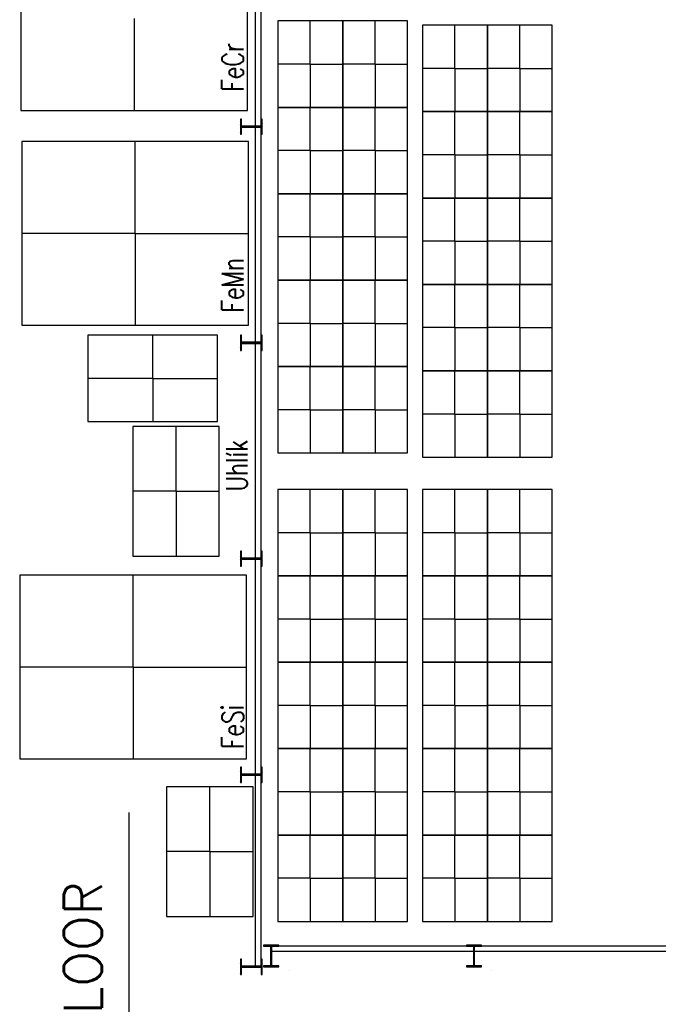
# Model space of a CAD drawing. Extents: x -1507204116 to 3732041488, y -170180604 to 62810664.
# Tile 50 of 54: x 153288 to 159203, y 5919 to 15037. Entities that reach past the tile are written whole.
import ezdxf

# ---------------------------------------------------------------- set-up
doc = ezdxf.new("R2010")
doc.units = 0
doc.header["$LTSCALE"] = 1000
doc.header["$MEASUREMENT"] = 0
doc.layers.get('0').update_dxf_attribs({"linetype": 'CONTINUOUS'})
doc.layers.add('_ZAŘÍZENÍ', color=7, linetype='CONTINUOUS')
doc.styles.add('MSPR_TXT', font='txt.shx', dxfattribs={"width": 0.75})
doc.styles.get("Standard").update_dxf_attribs({"font": 'ROMANS.shx', "height": 10})
doc.dimstyles.new('PROFI_CSN', dxfattribs={"dimscale": 0, "dimtxt": 3.5, "dimasz": 3, "dimexe": 1, "dimexo": 0, "dimgap": 1.5, "dimtad": 1, "dimlfac": -1, "dimzin": 9, "dimdsep": 46, "dimlunit": 6, "dimtxsty": 'Standard', "dimblk": 'PRCLFILL', "dimblk1": 'PRCLFILL', "dimblk2": 'PRCLFILL', "dimcen": 0, "dimclrd": 256, "dimclre": 256, "dimclrt": 256, "dimazin": 2, "dimtfac": 0.6, "dimtmove": 0, "dimatfit": 0, "dimldrblk": 'PRCLFILL', "dimfxl": 0, "dimtolj": 1, "dimarcsym": 0})

# ---------------------------------------------------------------- blocks, each defined once
blk = doc.blocks.new('PRCLFILL')
at = {"ltscale": 20}
for p, q in [((-1, 0.1666666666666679), (0, 0)), ((-1, -0.1666666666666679), (-1, 0.1666666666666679)), ((0, 0), (-1, -0.1666666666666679))]:
    blk.add_line(p, q, dxfattribs=at)
at = {"color": 0, "ltscale": 20}
for p, q in [((-1, 0.1455320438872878), (-0.8731922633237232, 0.1455320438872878)), ((-1, 0.09553204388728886), (-0.5731922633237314, 0.09553204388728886)), ((-1, 0.04553204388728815), (-0.2731922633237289, 0.04553204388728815)), ((-1, -0.004467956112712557), (-0.02680773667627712, -0.004467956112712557)), ((-1, -0.05446795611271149), (-0.3268077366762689, -0.05446795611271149)), ((-1, -0.1044679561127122), (-0.6268077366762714, -0.1044679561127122)), ((-1, -0.1544679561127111), (-0.9268077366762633, -0.1544679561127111))]:
    blk.add_line(p, q, dxfattribs=at)

msp = doc.modelspace()

# ---------------------------------------------------------------- hatches: boundary and pattern name
at = {"layer": '_ZAŘÍZENÍ', "lineweight": -2}
h = msp.add_hatch(dxfattribs=at)
h.set_pattern_fill('_USER', color=0, scale=10, angle=135.0000000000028, style=0, pattern_type=0)
h.set_pattern_definition([(135.0000000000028, (199956.1373954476, -210375.1730317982), (-7.071067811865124, -7.071067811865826), [])])
h.paths.add_polyline_path([(155343.0000000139, 14052.00000000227), (155343.0000000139, 14117.00000000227), (155333.0000000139, 14117.00000000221), (155333.0000000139, 13977.00000000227), (155343.0000000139, 13977.00000000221), (155343.0000000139, 14042.00000000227), (155523.0000000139, 14042.00000000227), (155523.0000000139, 13977.00000000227), (155533.0000000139, 13977.00000000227), (155533.0000000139, 14117.00000000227), (155523.0000000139, 14117.00000000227), (155523.0000000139, 14052.00000000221)])
h = msp.add_hatch(dxfattribs=at)
h.set_pattern_fill('_USER', color=0, scale=10, angle=135.0000000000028, style=0, pattern_type=0)
h.set_pattern_definition([(135.0000000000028, (199956.1373954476, -212377.2396142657), (-7.071067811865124, -7.071067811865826), [])])
h.paths.add_polyline_path([(155343.0000000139, 12049.93341753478), (155343.0000000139, 12114.9334175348), (155333.0000000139, 12114.93341753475), (155333.0000000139, 11974.9334175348), (155343.0000000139, 11974.93341753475), (155343.0000000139, 12039.93341753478), (155523.0000000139, 12039.93341753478), (155523.0000000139, 11974.9334175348), (155533.0000000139, 11974.9334175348), (155533.0000000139, 12114.93341753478), (155523.0000000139, 12114.9334175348), (155523.0000000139, 12049.93341753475)])
h = msp.add_hatch(dxfattribs=at)
h.set_pattern_fill('_USER', color=0, scale=10, angle=135.0000000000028, style=0, pattern_type=0)
h.set_pattern_definition([(135.0000000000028, (199956.1373954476, -214375.1730317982), (-7.071067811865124, -7.071067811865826), [])])
h.paths.add_polyline_path([(155343.0000000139, 10052.00000000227), (155343.0000000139, 10117.0000000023), (155333.0000000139, 10117.0000000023), (155333.0000000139, 9977.00000000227), (155343.0000000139, 9977.0000000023), (155343.0000000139, 10042.00000000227), (155523.0000000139, 10042.00000000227), (155523.0000000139, 9977.0000000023), (155533.0000000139, 9977.0000000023), (155533.0000000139, 10117.0000000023), (155523.0000000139, 10117.00000000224), (155523.0000000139, 10052.00000000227)])
h = msp.add_hatch(dxfattribs=at)
h.set_pattern_fill('_USER', color=0, scale=10, angle=135.0000000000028, style=0, pattern_type=0)
h.set_pattern_definition([(135.0000000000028, (199956.1373954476, -216377.2396142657), (-7.071067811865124, -7.071067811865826), [])])
h.paths.add_polyline_path([(155343.0000000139, 8049.933417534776), (155343.0000000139, 8114.933417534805), (155333.0000000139, 8114.933417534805), (155333.0000000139, 7974.933417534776), (155343.0000000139, 7974.933417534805), (155343.0000000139, 8039.933417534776), (155523.0000000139, 8039.933417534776), (155523.0000000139, 7974.933417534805), (155533.0000000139, 7974.933417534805), (155533.0000000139, 8114.933417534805), (155523.0000000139, 8114.933417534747), (155523.0000000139, 8049.933417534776)])
h = msp.add_hatch(dxfattribs=at)
h.set_pattern_fill('_USER', color=0, scale=10, angle=225.0000000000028, style=0, pattern_type=0)
h.set_pattern_definition([(225.0000000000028, (380039.1551232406, 50890.13739543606), (7.071067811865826, -7.071067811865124), [])])
h.paths.add_polyline_path([(155611.9820914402, 6277.000000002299), (155546.9820914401, 6277.00000000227), (155546.9820914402, 6267.00000000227), (155686.9820914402, 6267.00000000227), (155686.9820914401, 6277.00000000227), (155621.9820914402, 6277.00000000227), (155621.9820914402, 6457.00000000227), (155686.9820914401, 6457.00000000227), (155686.9820914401, 6467.00000000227), (155546.9820914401, 6467.00000000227), (155546.9820914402, 6457.00000000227), (155611.9820914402, 6457.00000000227)])
h = msp.add_hatch(dxfattribs=at)
h.set_pattern_fill('_USER', color=0, scale=10, angle=225.0000000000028, style=0, pattern_type=0)
h.set_pattern_definition([(225.0000000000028, (381917.6730318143, 50890.13739543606), (7.071067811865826, -7.071067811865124), [])])
h.paths.add_polyline_path([(157490.5000000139, 6277.000000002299), (157425.5000000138, 6277.00000000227), (157425.5000000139, 6267.00000000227), (157565.5000000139, 6267.00000000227), (157565.5000000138, 6277.00000000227), (157500.5000000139, 6277.00000000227), (157500.5000000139, 6457.00000000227), (157565.5000000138, 6457.00000000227), (157565.5000000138, 6467.00000000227), (157425.5000000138, 6467.00000000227), (157425.5000000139, 6457.00000000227), (157490.5000000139, 6457.00000000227)])
h = msp.add_hatch(dxfattribs=at)
h.set_pattern_fill('_USER', color=0, scale=10, angle=135.0000000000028, style=0, pattern_type=0)
h.set_pattern_definition([(135.0000000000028, (199956.1373954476, -218155.1730317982), (-7.071067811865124, -7.071067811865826), [])])
h.paths.add_polyline_path([(155343.0000000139, 6272.00000000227), (155343.0000000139, 6337.000000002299), (155333.0000000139, 6337.000000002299), (155333.0000000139, 6197.00000000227), (155343.0000000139, 6197.000000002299), (155343.0000000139, 6262.00000000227), (155523.0000000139, 6262.00000000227), (155523.0000000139, 6197.000000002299), (155533.0000000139, 6197.000000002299), (155533.0000000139, 6337.000000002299), (155523.0000000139, 6337.000000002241), (155523.0000000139, 6272.00000000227)])

# ---------------------------------------------------------------- linework, layer by layer
at = {"layer": '_ZAŘÍZENÍ', "color": 0, "lineweight": -2}
for p, q in [((155473.0000000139, 6272.00000000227), (155473.0000000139, 18042.00000000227)), ((155523.0000000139, 6272.00000000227), (155523.0000000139, 18042.00000000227)), ((154348.8110369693, 15047.18432426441), (154348.8110369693, 14195.18432426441)), ((155979.2602929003, 14625.2101000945), (155979.2602929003, 15027.2101000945)), ((156579.2602929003, 14625.2101000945), (156579.2602929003, 15027.2101000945)), ((157319.3022466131, 14585.77021697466), (157319.3022466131, 14987.77021697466)), ((157919.3022466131, 14585.77021697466), (157919.3022466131, 14987.77021697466)), ((155979.2602929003, 14625.2101000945), (155677.2602929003, 14625.2101000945)), ((155979.2602929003, 14625.2101000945), (156281.2602929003, 14625.2101000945)), ((155979.2602929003, 14625.2101000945), (155979.2602929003, 14223.2101000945)), ((156579.2602929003, 14625.2101000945), (156277.2602929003, 14625.2101000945)), ((156579.2602929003, 14625.2101000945), (156579.2602929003, 14223.2101000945)), ((156579.2602929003, 14625.2101000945), (156881.2602929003, 14625.2101000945)), ((157319.3022466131, 14585.77021697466), (157017.3022466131, 14585.77021697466)), ((157319.3022466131, 14585.77021697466), (157621.3022466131, 14585.77021697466)), ((157319.3022466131, 14585.77021697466), (157319.3022466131, 14183.77021697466)), ((157919.3022466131, 14585.77021697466), (157617.3022466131, 14585.77021697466)), ((157919.3022466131, 14585.77021697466), (157919.3022466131, 14183.77021697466)), ((157919.3022466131, 14585.77021697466), (158221.3022466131, 14585.77021697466)), ((155979.2602929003, 13825.21010009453), (155979.2602929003, 14227.2101000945)), ((156579.2602929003, 13825.21010009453), (156579.2602929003, 14227.2101000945)), ((157319.3022466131, 13785.77021697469), (157319.3022466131, 14187.77021697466)), ((157919.3022466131, 13785.77021697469), (157919.3022466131, 14187.77021697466)), ((155333.0000000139, 14117.00000000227), (155333.0000000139, 13977.00000000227)), ((155343.0000000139, 14117.00000000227), (155333.0000000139, 14117.00000000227)), ((155343.0000000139, 14052.00000000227), (155343.0000000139, 14117.00000000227)), ((155523.0000000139, 14052.00000000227), (155343.0000000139, 14052.00000000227)), ((155343.0000000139, 13977.00000000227), (155343.0000000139, 14042.00000000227)), ((155343.0000000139, 14042.00000000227), (155523.0000000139, 14042.00000000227)), ((155523.0000000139, 14117.00000000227), (155523.0000000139, 14052.00000000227)), ((155533.0000000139, 14117.00000000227), (155523.0000000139, 14117.00000000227)), ((155523.0000000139, 14042.00000000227), (155523.0000000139, 13977.00000000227)), ((155533.0000000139, 13977.00000000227), (155533.0000000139, 14117.00000000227)), ((155333.0000000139, 13977.00000000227), (155343.0000000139, 13977.00000000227)), ((155523.0000000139, 13977.00000000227), (155533.0000000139, 13977.00000000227)), ((154357.7473617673, 13058.04659087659), (154357.7473617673, 13910.04659087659)), ((155979.2602929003, 13825.21010009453), (155677.2602929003, 13825.21010009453)), ((155979.2602929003, 13825.21010009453), (156281.2602929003, 13825.21010009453)), ((155979.2602929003, 13825.21010009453), (155979.2602929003, 13423.21010009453)), ((156579.2602929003, 13825.21010009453), (156277.2602929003, 13825.21010009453)), ((156579.2602929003, 13825.21010009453), (156579.2602929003, 13423.21010009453)), ((156579.2602929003, 13825.21010009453), (156881.2602929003, 13825.21010009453)), ((157319.3022466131, 13785.77021697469), (157017.3022466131, 13785.77021697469)), ((157319.3022466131, 13785.77021697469), (157621.3022466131, 13785.77021697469)), ((157319.3022466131, 13785.77021697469), (157319.3022466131, 13383.77021697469)), ((157919.3022466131, 13785.77021697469), (157617.3022466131, 13785.77021697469)), ((157919.3022466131, 13785.77021697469), (157919.3022466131, 13383.77021697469)), ((157919.3022466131, 13785.77021697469), (158221.3022466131, 13785.77021697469)), ((155979.2602929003, 13025.21010009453), (155979.2602929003, 13427.21010009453)), ((156579.2602929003, 13025.21010009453), (156579.2602929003, 13427.21010009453)), ((157319.3022466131, 12985.77021697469), (157319.3022466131, 13387.77021697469)), ((157919.3022466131, 12985.77021697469), (157919.3022466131, 13387.77021697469)), ((154357.7473617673, 13058.04659087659), (153305.7473617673, 13058.04659087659)), ((154357.7473617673, 13058.04659087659), (155409.7473617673, 13058.04659087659)), ((154357.7473617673, 13058.04659087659), (154357.7473617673, 12206.04659087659)), ((155979.2602929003, 13025.21010009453), (155677.2602929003, 13025.21010009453)), ((155979.2602929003, 13025.21010009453), (156281.2602929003, 13025.21010009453)), ((155979.2602929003, 13025.21010009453), (155979.2602929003, 12623.21010009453)), ((156579.2602929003, 13025.21010009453), (156277.2602929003, 13025.21010009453)), ((156579.2602929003, 13025.21010009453), (156579.2602929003, 12623.21010009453)), ((156579.2602929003, 13025.21010009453), (156881.2602929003, 13025.21010009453)), ((157319.3022466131, 12985.77021697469), (157017.3022466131, 12985.77021697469)), ((157319.3022466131, 12985.77021697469), (157621.3022466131, 12985.77021697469)), ((157319.3022466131, 12985.77021697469), (157319.3022466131, 12583.77021697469)), ((157919.3022466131, 12985.77021697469), (157617.3022466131, 12985.77021697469)), ((157919.3022466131, 12985.77021697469), (157919.3022466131, 12583.77021697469)), ((157919.3022466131, 12985.77021697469), (158221.3022466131, 12985.77021697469)), ((155979.2602929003, 12225.21010009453), (155979.2602929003, 12627.21010009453)), ((156579.2602929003, 12225.21010009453), (156579.2602929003, 12627.21010009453)), ((157319.3022466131, 12185.77021697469), (157319.3022466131, 12587.77021697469)), ((157919.3022466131, 12185.77021697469), (157919.3022466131, 12587.77021697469)), ((155979.2602929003, 12225.21010009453), (155677.2602929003, 12225.21010009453)), ((155979.2602929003, 12225.21010009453), (156281.2602929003, 12225.21010009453)), ((155979.2602929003, 12225.21010009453), (155979.2602929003, 11823.21010009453)), ((156579.2602929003, 12225.21010009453), (156277.2602929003, 12225.21010009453)), ((156579.2602929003, 12225.21010009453), (156579.2602929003, 11823.21010009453)), ((156579.2602929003, 12225.21010009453), (156881.2602929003, 12225.21010009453)), ((157319.3022466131, 12185.77021697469), (157017.3022466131, 12185.77021697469)), ((157319.3022466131, 12185.77021697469), (157621.3022466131, 12185.77021697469)), ((157319.3022466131, 12185.77021697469), (157319.3022466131, 11783.77021697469)), ((157919.3022466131, 12185.77021697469), (157617.3022466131, 12185.77021697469)), ((157919.3022466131, 12185.77021697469), (157919.3022466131, 11783.77021697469)), ((157919.3022466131, 12185.77021697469), (158221.3022466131, 12185.77021697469)), ((154519.9919645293, 11715.11150958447), (154519.9919645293, 12117.11150958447)), ((155343.0000000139, 12114.93341753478), (155333.0000000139, 12114.93341753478)), ((155333.0000000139, 12114.93341753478), (155333.0000000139, 11974.93341753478)), ((155343.0000000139, 12049.93341753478), (155343.0000000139, 12114.93341753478)), ((155523.0000000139, 12049.93341753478), (155343.0000000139, 12049.93341753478)), ((155343.0000000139, 11974.93341753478), (155343.0000000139, 12039.93341753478)), ((155343.0000000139, 12039.93341753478), (155523.0000000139, 12039.93341753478)), ((155533.0000000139, 12114.93341753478), (155523.0000000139, 12114.93341753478)), ((155523.0000000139, 12114.93341753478), (155523.0000000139, 12049.93341753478)), ((155523.0000000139, 12039.93341753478), (155523.0000000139, 11974.93341753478)), ((155533.0000000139, 11974.93341753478), (155533.0000000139, 12114.93341753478)), ((155333.0000000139, 11974.93341753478), (155343.0000000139, 11974.93341753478)), ((155523.0000000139, 11974.93341753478), (155533.0000000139, 11974.93341753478)), ((155979.2602929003, 11425.21010009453), (155979.2602929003, 11827.21010009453)), ((156579.2602929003, 11425.21010009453), (156579.2602929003, 11827.21010009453)), ((157319.3022466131, 11385.77021697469), (157319.3022466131, 11787.77021697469)), ((157919.3022466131, 11385.77021697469), (157919.3022466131, 11787.77021697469)), ((154519.9919645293, 11715.11150958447), (153917.9919645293, 11715.11150958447)), ((154519.9919645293, 11715.11150958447), (155121.9919645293, 11715.11150958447)), ((154519.9919645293, 11715.11150958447), (154519.9919645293, 11313.11150958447)), ((155979.2602929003, 11425.21010009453), (155677.2602929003, 11425.21010009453)), ((155979.2602929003, 11425.21010009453), (156281.2602929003, 11425.21010009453)), ((155979.2602929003, 11425.21010009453), (155979.2602929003, 11023.21010009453)), ((156579.2602929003, 11425.21010009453), (156277.2602929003, 11425.21010009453)), ((156579.2602929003, 11425.21010009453), (156881.2602929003, 11425.21010009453)), ((156579.2602929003, 11425.21010009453), (156579.2602929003, 11023.21010009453)), ((157319.3022466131, 11385.77021697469), (157017.3022466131, 11385.77021697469)), ((157319.3022466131, 11385.77021697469), (157621.3022466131, 11385.77021697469)), ((157319.3022466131, 11385.77021697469), (157319.3022466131, 10983.77021697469)), ((157919.3022466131, 11385.77021697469), (157617.3022466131, 11385.77021697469)), ((157919.3022466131, 11385.77021697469), (158221.3022466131, 11385.77021697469)), ((157919.3022466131, 11385.77021697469), (157919.3022466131, 10983.77021697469)), ((154736.3181015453, 10670.4143058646), (154736.3181015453, 11272.4143058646)), ((154736.3181015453, 10670.4143058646), (154334.3181015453, 10670.4143058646)), ((154736.3181015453, 10670.4143058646), (155138.3181015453, 10670.4143058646)), ((154736.3181015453, 10670.4143058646), (154736.3181015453, 10068.4143058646)), ((155979.2602929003, 10286.82464446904), (155979.2602929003, 10688.82464446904)), ((156579.2602929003, 10286.82464446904), (156579.2602929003, 10688.82464446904)), ((157319.3022466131, 10286.82464446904), (157319.3022466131, 10688.82464446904)), ((157919.3022466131, 10286.82464446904), (157919.3022466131, 10688.82464446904)), ((155979.2602929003, 10286.82464446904), (155677.2602929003, 10286.82464446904)), ((155979.2602929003, 10286.82464446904), (156281.2602929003, 10286.82464446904)), ((155979.2602929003, 10286.82464446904), (155979.2602929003, 9884.824644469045)), ((156579.2602929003, 10286.82464446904), (156277.2602929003, 10286.82464446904)), ((156579.2602929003, 10286.82464446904), (156579.2602929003, 9884.824644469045)), ((156579.2602929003, 10286.82464446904), (156881.2602929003, 10286.82464446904)), ((157319.3022466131, 10286.82464446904), (157017.3022466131, 10286.82464446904)), ((157319.3022466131, 10286.82464446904), (157621.3022466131, 10286.82464446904)), ((157319.3022466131, 10286.82464446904), (157319.3022466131, 9884.824644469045)), ((157919.3022466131, 10286.82464446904), (157617.3022466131, 10286.82464446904)), ((157919.3022466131, 10286.82464446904), (157919.3022466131, 9884.824644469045)), ((157919.3022466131, 10286.82464446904), (158221.3022466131, 10286.82464446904)), ((155343.0000000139, 10117.00000000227), (155333.0000000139, 10117.00000000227)), ((155333.0000000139, 10117.00000000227), (155333.0000000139, 9977.00000000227)), ((155343.0000000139, 10052.00000000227), (155343.0000000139, 10117.00000000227)), ((155523.0000000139, 10052.00000000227), (155343.0000000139, 10052.00000000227)), ((155343.0000000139, 9977.00000000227), (155343.0000000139, 10042.00000000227)), ((155343.0000000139, 10042.00000000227), (155523.0000000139, 10042.00000000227)), ((155533.0000000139, 10117.00000000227), (155523.0000000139, 10117.00000000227)), ((155523.0000000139, 10117.00000000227), (155523.0000000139, 10052.00000000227)), ((155523.0000000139, 10042.00000000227), (155523.0000000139, 9977.00000000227)), ((155533.0000000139, 9977.00000000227), (155533.0000000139, 10117.00000000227)), ((155333.0000000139, 9977.00000000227), (155343.0000000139, 9977.00000000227)), ((155523.0000000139, 9977.00000000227), (155533.0000000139, 9977.00000000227)), ((154339.7202485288, 9042.185905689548), (154339.7202485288, 9894.185905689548)), ((155979.2602929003, 9486.824644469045), (155979.2602929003, 9888.824644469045)), ((156579.2602929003, 9486.824644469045), (156579.2602929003, 9888.824644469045)), ((157319.3022466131, 9486.824644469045), (157319.3022466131, 9888.824644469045)), ((157919.3022466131, 9486.824644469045), (157919.3022466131, 9888.824644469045)), ((155979.2602929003, 9486.824644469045), (155677.2602929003, 9486.824644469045)), ((155979.2602929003, 9486.824644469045), (156281.2602929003, 9486.824644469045)), ((155979.2602929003, 9486.824644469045), (155979.2602929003, 9084.824644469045)), ((156579.2602929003, 9486.824644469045), (156277.2602929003, 9486.824644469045)), ((156579.2602929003, 9486.824644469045), (156579.2602929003, 9084.824644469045)), ((156579.2602929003, 9486.824644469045), (156881.2602929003, 9486.824644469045)), ((157319.3022466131, 9486.824644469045), (157017.3022466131, 9486.824644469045)), ((157319.3022466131, 9486.824644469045), (157621.3022466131, 9486.824644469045)), ((157319.3022466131, 9486.824644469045), (157319.3022466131, 9084.824644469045)), ((157919.3022466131, 9486.824644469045), (157617.3022466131, 9486.824644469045)), ((157919.3022466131, 9486.824644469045), (157919.3022466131, 9084.824644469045)), ((157919.3022466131, 9486.824644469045), (158221.3022466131, 9486.824644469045)), ((154339.7202485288, 9042.185905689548), (153287.7202485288, 9042.185905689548)), ((154339.7202485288, 9042.185905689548), (155391.7202485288, 9042.185905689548)), ((154339.7202485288, 9042.185905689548), (154339.7202485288, 8190.185905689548)), ((155979.2602929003, 8686.824644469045), (155979.2602929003, 9088.824644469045)), ((156579.2602929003, 8686.824644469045), (156579.2602929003, 9088.824644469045)), ((157319.3022466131, 8686.824644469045), (157319.3022466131, 9088.824644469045)), ((157919.3022466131, 8686.824644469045), (157919.3022466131, 9088.824644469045)), ((155979.2602929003, 8686.824644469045), (155677.2602929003, 8686.824644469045)), ((155979.2602929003, 8686.824644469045), (156281.2602929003, 8686.824644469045)), ((155979.2602929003, 8686.824644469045), (155979.2602929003, 8284.824644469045)), ((156579.2602929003, 8686.824644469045), (156277.2602929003, 8686.824644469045)), ((156579.2602929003, 8686.824644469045), (156579.2602929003, 8284.824644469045)), ((156579.2602929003, 8686.824644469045), (156881.2602929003, 8686.824644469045)), ((157319.3022466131, 8686.824644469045), (157017.3022466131, 8686.824644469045)), ((157319.3022466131, 8686.824644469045), (157621.3022466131, 8686.824644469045)), ((157319.3022466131, 8686.824644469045), (157319.3022466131, 8284.824644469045)), ((157919.3022466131, 8686.824644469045), (157617.3022466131, 8686.824644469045)), ((157919.3022466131, 8686.824644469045), (157919.3022466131, 8284.824644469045)), ((157919.3022466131, 8686.824644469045), (158221.3022466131, 8686.824644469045)), ((155979.2602929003, 7886.824644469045), (155979.2602929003, 8288.824644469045)), ((156579.2602929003, 7886.824644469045), (156579.2602929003, 8288.824644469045)), ((157319.3022466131, 7886.824644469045), (157319.3022466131, 8288.824644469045)), ((157919.3022466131, 7886.824644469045), (157919.3022466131, 8288.824644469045)), ((155343.0000000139, 8114.933417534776), (155333.0000000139, 8114.933417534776)), ((155333.0000000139, 8114.933417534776), (155333.0000000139, 7974.933417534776)), ((155343.0000000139, 8049.933417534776), (155343.0000000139, 8114.933417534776)), ((155533.0000000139, 8114.933417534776), (155523.0000000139, 8114.933417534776)), ((155523.0000000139, 8114.933417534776), (155523.0000000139, 8049.933417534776)), ((155533.0000000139, 7974.933417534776), (155533.0000000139, 8114.933417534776)), ((155523.0000000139, 8049.933417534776), (155343.0000000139, 8049.933417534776)), ((155343.0000000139, 7974.933417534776), (155343.0000000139, 8039.933417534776)), ((155343.0000000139, 8039.933417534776), (155523.0000000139, 8039.933417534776)), ((155523.0000000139, 8039.933417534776), (155523.0000000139, 7974.933417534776)), ((155048.9432653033, 7333.182062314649), (155048.9432653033, 7935.182062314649)), ((155333.0000000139, 7974.933417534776), (155343.0000000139, 7974.933417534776)), ((155523.0000000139, 7974.933417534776), (155533.0000000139, 7974.933417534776)), ((155979.2602929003, 7886.824644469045), (155677.2602929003, 7886.824644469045)), ((155979.2602929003, 7886.824644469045), (156281.2602929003, 7886.824644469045)), ((155979.2602929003, 7886.824644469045), (155979.2602929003, 7484.824644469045)), ((156579.2602929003, 7886.824644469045), (156277.2602929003, 7886.824644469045)), ((156579.2602929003, 7886.824644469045), (156579.2602929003, 7484.824644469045)), ((156579.2602929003, 7886.824644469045), (156881.2602929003, 7886.824644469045)), ((157319.3022466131, 7886.824644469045), (157017.3022466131, 7886.824644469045)), ((157319.3022466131, 7886.824644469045), (157621.3022466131, 7886.824644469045)), ((157319.3022466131, 7886.824644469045), (157319.3022466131, 7484.824644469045)), ((157919.3022466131, 7886.824644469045), (157617.3022466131, 7886.824644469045)), ((157919.3022466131, 7886.824644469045), (157919.3022466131, 7484.824644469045)), ((157919.3022466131, 7886.824644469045), (158221.3022466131, 7886.824644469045)), ((155979.2602929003, 7086.824644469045), (155979.2602929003, 7488.824644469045)), ((156579.2602929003, 7086.824644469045), (156579.2602929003, 7488.824644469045)), ((157319.3022466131, 7086.824644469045), (157319.3022466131, 7488.824644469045)), ((157919.3022466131, 7086.824644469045), (157919.3022466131, 7488.824644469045)), ((155048.9432653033, 7333.182062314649), (154646.9432653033, 7333.182062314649)), ((155048.9432653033, 7333.182062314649), (155450.9432653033, 7333.182062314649)), ((155048.9432653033, 7333.182062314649), (155048.9432653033, 6731.182062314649)), ((155979.2602929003, 7086.824644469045), (155677.2602929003, 7086.824644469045)), ((155979.2602929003, 7086.824644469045), (156281.2602929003, 7086.824644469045)), ((155979.2602929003, 7086.824644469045), (155979.2602929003, 6684.824644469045)), ((156579.2602929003, 7086.824644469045), (156277.2602929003, 7086.824644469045)), ((156579.2602929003, 7086.824644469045), (156881.2602929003, 7086.824644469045)), ((156579.2602929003, 7086.824644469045), (156579.2602929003, 6684.824644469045)), ((157319.3022466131, 7086.824644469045), (157017.3022466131, 7086.824644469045)), ((157319.3022466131, 7086.824644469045), (157621.3022466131, 7086.824644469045)), ((157319.3022466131, 7086.824644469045), (157319.3022466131, 6684.824644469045)), ((157919.3022466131, 7086.824644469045), (157617.3022466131, 7086.824644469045)), ((157919.3022466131, 7086.824644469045), (158221.3022466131, 7086.824644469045)), ((157919.3022466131, 7086.824644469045), (157919.3022466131, 6684.824644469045)), ((155546.9820914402, 6467.00000000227), (155546.9820914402, 6457.00000000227)), ((155686.9820914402, 6467.00000000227), (155546.9820914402, 6467.00000000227)), ((155546.9820914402, 6457.00000000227), (155611.9820914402, 6457.00000000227)), ((155611.9820914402, 6457.00000000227), (155611.9820914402, 6277.00000000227)), ((155621.9820914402, 6277.00000000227), (155621.9820914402, 6457.00000000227)), ((155621.9820914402, 6457.00000000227), (155686.9820914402, 6457.00000000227)), ((159488.7251392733, 6457.00000000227), (155621.9820914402, 6457.00000000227)), ((159488.7251392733, 6407.00000000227), (155621.9820914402, 6407.00000000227)), ((155686.9820914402, 6457.00000000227), (155686.9820914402, 6467.00000000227)), ((157565.5000000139, 6467.00000000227), (157425.5000000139, 6467.00000000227)), ((157425.5000000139, 6467.00000000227), (157425.5000000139, 6457.00000000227)), ((157425.5000000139, 6457.00000000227), (157490.5000000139, 6457.00000000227)), ((157490.5000000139, 6457.00000000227), (157490.5000000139, 6277.00000000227)), ((157500.5000000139, 6457.00000000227), (157565.5000000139, 6457.00000000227)), ((157500.5000000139, 6277.00000000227), (157500.5000000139, 6457.00000000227)), ((157565.5000000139, 6457.00000000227), (157565.5000000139, 6467.00000000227)), ((155333.0000000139, 6337.00000000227), (155333.0000000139, 6197.00000000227)), ((155343.0000000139, 6337.00000000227), (155333.0000000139, 6337.00000000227)), ((155343.0000000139, 6272.00000000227), (155343.0000000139, 6337.00000000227)), ((155523.0000000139, 6337.00000000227), (155523.0000000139, 6272.00000000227)), ((155533.0000000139, 6337.00000000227), (155523.0000000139, 6337.00000000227)), ((155533.0000000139, 6197.00000000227), (155533.0000000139, 6337.00000000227)), ((155523.0000000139, 6272.00000000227), (155343.0000000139, 6272.00000000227)), ((155343.0000000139, 6197.00000000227), (155343.0000000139, 6262.00000000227)), ((155343.0000000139, 6262.00000000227), (155523.0000000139, 6262.00000000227)), ((155523.0000000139, 6262.00000000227), (155523.0000000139, 6197.00000000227)), ((155546.9820914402, 6277.00000000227), (155546.9820914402, 6267.00000000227)), ((155611.9820914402, 6277.00000000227), (155546.9820914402, 6277.00000000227)), ((155546.9820914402, 6267.00000000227), (155686.9820914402, 6267.00000000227)), ((155686.9820914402, 6277.00000000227), (155621.9820914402, 6277.00000000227)), ((155686.9820914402, 6267.00000000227), (155686.9820914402, 6277.00000000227)), ((155789.6683188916, 6231.331615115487), (155789.6683188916, 6231.331615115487)), ((157490.5000000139, 6277.00000000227), (157425.5000000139, 6277.00000000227)), ((157425.5000000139, 6277.00000000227), (157425.5000000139, 6267.00000000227)), ((157425.5000000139, 6267.00000000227), (157565.5000000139, 6267.00000000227)), ((157565.5000000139, 6277.00000000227), (157500.5000000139, 6277.00000000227)), ((157565.5000000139, 6267.00000000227), (157565.5000000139, 6277.00000000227)), ((157654.5595824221, 6231.331615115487), (157654.5595824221, 6231.331615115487)), ((155333.0000000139, 6197.00000000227), (155343.0000000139, 6197.00000000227)), ((155523.0000000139, 6197.00000000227), (155533.0000000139, 6197.00000000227))]:
    msp.add_line(p, q, dxfattribs=at)
for points in [[(155398.8110369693, 14197.18432426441), (155398.8110369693, 15897.18432426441), (153298.8110369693, 15897.18432426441), (153298.8110369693, 14197.18432426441)], [(156279.2602929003, 14225.2101000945), (156279.2602929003, 15025.2101000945), (155679.2602929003, 15025.2101000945), (155679.2602929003, 14225.2101000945)], [(156879.2602929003, 14225.2101000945), (156879.2602929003, 15025.2101000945), (156279.2602929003, 15025.2101000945), (156279.2602929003, 14225.2101000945)], [(157619.3022466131, 14185.77021697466), (157619.3022466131, 14985.77021697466), (157019.3022466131, 14985.77021697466), (157019.3022466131, 14185.77021697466)], [(158219.3022466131, 14185.77021697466), (158219.3022466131, 14985.77021697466), (157619.3022466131, 14985.77021697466), (157619.3022466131, 14185.77021697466)], [(156279.2602929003, 13425.21010009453), (156279.2602929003, 14225.2101000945), (155679.2602929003, 14225.2101000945), (155679.2602929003, 13425.21010009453)], [(156879.2602929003, 13425.21010009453), (156879.2602929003, 14225.2101000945), (156279.2602929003, 14225.2101000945), (156279.2602929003, 13425.21010009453)], [(157619.3022466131, 13385.77021697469), (157619.3022466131, 14185.77021697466), (157019.3022466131, 14185.77021697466), (157019.3022466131, 13385.77021697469)], [(158219.3022466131, 13385.77021697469), (158219.3022466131, 14185.77021697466), (157619.3022466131, 14185.77021697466), (157619.3022466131, 13385.77021697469)], [(155407.7473617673, 12208.04659087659), (155407.7473617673, 13908.04659087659), (153307.7473617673, 13908.04659087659), (153307.7473617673, 12208.04659087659)], [(156279.2602929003, 12625.21010009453), (156279.2602929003, 13425.21010009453), (155679.2602929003, 13425.21010009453), (155679.2602929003, 12625.21010009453)], [(156879.2602929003, 12625.21010009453), (156879.2602929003, 13425.21010009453), (156279.2602929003, 13425.21010009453), (156279.2602929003, 12625.21010009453)], [(157619.3022466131, 12585.77021697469), (157619.3022466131, 13385.77021697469), (157019.3022466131, 13385.77021697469), (157019.3022466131, 12585.77021697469)], [(158219.3022466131, 12585.77021697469), (158219.3022466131, 13385.77021697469), (157619.3022466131, 13385.77021697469), (157619.3022466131, 12585.77021697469)], [(156279.2602929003, 11825.21010009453), (156279.2602929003, 12625.21010009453), (155679.2602929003, 12625.21010009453), (155679.2602929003, 11825.21010009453)], [(156879.2602929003, 11825.21010009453), (156879.2602929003, 12625.21010009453), (156279.2602929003, 12625.21010009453), (156279.2602929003, 11825.21010009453)], [(157619.3022466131, 11785.77021697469), (157619.3022466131, 12585.77021697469), (157019.3022466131, 12585.77021697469), (157019.3022466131, 11785.77021697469)], [(158219.3022466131, 11785.77021697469), (158219.3022466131, 12585.77021697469), (157619.3022466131, 12585.77021697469), (157619.3022466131, 11785.77021697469)], [(155119.9919645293, 11315.11150958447), (155119.9919645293, 12115.11150958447), (153919.9919645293, 12115.11150958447), (153919.9919645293, 11315.11150958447)], [(156279.2602929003, 11025.21010009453), (156279.2602929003, 11825.21010009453), (155679.2602929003, 11825.21010009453), (155679.2602929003, 11025.21010009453)], [(156879.2602929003, 11025.21010009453), (156879.2602929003, 11825.21010009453), (156279.2602929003, 11825.21010009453), (156279.2602929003, 11025.21010009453)], [(157619.3022466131, 10985.77021697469), (157619.3022466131, 11785.77021697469), (157019.3022466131, 11785.77021697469), (157019.3022466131, 10985.77021697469)], [(158219.3022466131, 10985.77021697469), (158219.3022466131, 11785.77021697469), (157619.3022466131, 11785.77021697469), (157619.3022466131, 10985.77021697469)], [(155136.3181015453, 10070.4143058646), (155136.3181015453, 11270.4143058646), (154336.3181015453, 11270.4143058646), (154336.3181015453, 10070.4143058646)], [(156279.2602929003, 9886.824644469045), (156279.2602929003, 10686.82464446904), (155679.2602929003, 10686.82464446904), (155679.2602929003, 9886.824644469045)], [(156879.2602929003, 9886.824644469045), (156879.2602929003, 10686.82464446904), (156279.2602929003, 10686.82464446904), (156279.2602929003, 9886.824644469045)], [(157619.3022466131, 9886.824644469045), (157619.3022466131, 10686.82464446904), (157019.3022466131, 10686.82464446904), (157019.3022466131, 9886.824644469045)], [(158219.3022466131, 9886.824644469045), (158219.3022466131, 10686.82464446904), (157619.3022466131, 10686.82464446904), (157619.3022466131, 9886.824644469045)], [(155389.7202485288, 8192.185905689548), (155389.7202485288, 9892.185905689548), (153289.7202485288, 9892.185905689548), (153289.7202485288, 8192.185905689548)], [(156279.2602929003, 9086.824644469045), (156279.2602929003, 9886.824644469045), (155679.2602929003, 9886.824644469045), (155679.2602929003, 9086.824644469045)], [(156879.2602929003, 9086.824644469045), (156879.2602929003, 9886.824644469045), (156279.2602929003, 9886.824644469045), (156279.2602929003, 9086.824644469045)], [(157619.3022466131, 9086.824644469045), (157619.3022466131, 9886.824644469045), (157019.3022466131, 9886.824644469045), (157019.3022466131, 9086.824644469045)], [(158219.3022466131, 9086.824644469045), (158219.3022466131, 9886.824644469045), (157619.3022466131, 9886.824644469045), (157619.3022466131, 9086.824644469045)], [(156279.2602929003, 8286.824644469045), (156279.2602929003, 9086.824644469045), (155679.2602929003, 9086.824644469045), (155679.2602929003, 8286.824644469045)], [(156879.2602929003, 8286.824644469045), (156879.2602929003, 9086.824644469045), (156279.2602929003, 9086.824644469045), (156279.2602929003, 8286.824644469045)], [(157619.3022466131, 8286.824644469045), (157619.3022466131, 9086.824644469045), (157019.3022466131, 9086.824644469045), (157019.3022466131, 8286.824644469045)], [(158219.3022466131, 8286.824644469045), (158219.3022466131, 9086.824644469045), (157619.3022466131, 9086.824644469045), (157619.3022466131, 8286.824644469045)], [(156279.2602929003, 7486.824644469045), (156279.2602929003, 8286.824644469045), (155679.2602929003, 8286.824644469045), (155679.2602929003, 7486.824644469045)], [(156879.2602929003, 7486.824644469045), (156879.2602929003, 8286.824644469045), (156279.2602929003, 8286.824644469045), (156279.2602929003, 7486.824644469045)], [(157619.3022466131, 7486.824644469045), (157619.3022466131, 8286.824644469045), (157019.3022466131, 8286.824644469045), (157019.3022466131, 7486.824644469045)], [(158219.3022466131, 7486.824644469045), (158219.3022466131, 8286.824644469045), (157619.3022466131, 8286.824644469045), (157619.3022466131, 7486.824644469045)], [(155448.9432653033, 6733.182062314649), (155448.9432653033, 7933.182062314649), (154648.9432653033, 7933.182062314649), (154648.9432653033, 6733.182062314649)], [(156279.2602929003, 6686.824644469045), (156279.2602929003, 7486.824644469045), (155679.2602929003, 7486.824644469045), (155679.2602929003, 6686.824644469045)], [(156879.2602929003, 6686.824644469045), (156879.2602929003, 7486.824644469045), (156279.2602929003, 7486.824644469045), (156279.2602929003, 6686.824644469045)], [(157619.3022466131, 6686.824644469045), (157619.3022466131, 7486.824644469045), (157019.3022466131, 7486.824644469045), (157019.3022466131, 6686.824644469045)], [(158219.3022466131, 6686.824644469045), (158219.3022466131, 7486.824644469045), (157619.3022466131, 7486.824644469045), (157619.3022466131, 6686.824644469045)]]:
    msp.add_lwpolyline(points, close=True, dxfattribs=at)

# ---------------------------------------------------------------- texts
at = {"layer": '_ZAŘÍZENÍ', "color": 0, "lineweight": -2, "style": 'MSPR_TXT', "width": 0.75}
for s, p in [('FeCr', (155361.5035260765, 14371.30645611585)), ('FeMn', (155361.5035260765, 12326.20281725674)), ('Uhlík', (155398.8110369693, 10670.4143058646)), ('FeSi', (155361.5035260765, 8283.04250622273))]:
    msp.add_text(s, height=200, rotation=90, dxfattribs=at).set_placement(p)
at = {"layer": '_ZAŘÍZENÍ', "color": 0, "lineweight": -2}
msp.add_text(' IN FLOOR', height=350, rotation=90, dxfattribs=at).set_placement((154048.0138323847, 4627.680459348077))

# ---------------------------------------------------------------- leaders
msp.add_leader([(161307.927755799, 2845.826377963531), (154301.2340410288, 4093.031318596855), (154301.2340410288, 7696.950827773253)], dimstyle='PROFI_CSN', override={"dimscale": 100, "dimldrblk": 'PRCLFILL'}, dxfattribs=at)

doc.saveas('drawing.dxf')
